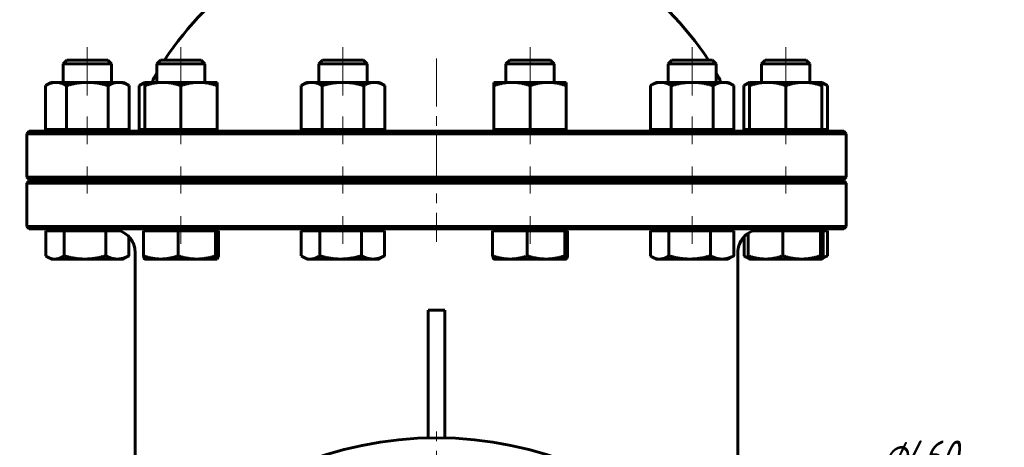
# Model space of a CAD drawing. Header units: millimetres. Extents: x 0 to 649, y -9 to 420.
# Tile 9 of 11: x 380 to 534, y 203 to 270. Entities that reach past the tile are written whole.
import ezdxf

# ---------------------------------------------------------------- set-up
doc = ezdxf.new("R2010")
doc.units = ezdxf.units.MM
for name, pattern in [('K5LT_AXLED', [12, 7.5, -1.5, 1.5, -1.5]), ('K5LT_BASIC', [0]), ('K5LT_THIN', [0])]:
    doc.linetypes.add(name, pattern=pattern)
doc.layers.add('Системный слой', color=7, linetype='Continuous')
doc.layers.add('Системный слой (1)', color=251, linetype='Continuous', true_color=0x6c6c6c)
doc.styles.add('KDIMTEXTSTYLE', font='txt', dxfattribs={"width": 0.96, "oblique": 15, "height": 5})
doc.styles.add('KTEXTSTYLE', font='txt', dxfattribs={"width": 0.96, "height": 5})
doc.dimstyles.new('KDIMSTYLE (0.25)', dxfattribs={"dimtxt": 5, "dimasz": 1, "dimexe": 2, "dimexo": 0, "dimgap": 1, "dimtad": 1, "dimlfac": 4, "dimtxsty": 'KDIMTEXTSTYLE', "dimsah": 1, "dimcen": 0, "dimdle": 1, "dimadec": 0, "dimazin": 0, "dimtfac": 0.667, "dimtmove": 0, "dimatfit": 3, "dimfxl": 1, "dimtvp": 1, "dimtolj": 1, "dimtzin": 0, "dimarcsym": 0})

# ---------------------------------------------------------------- blocks, each defined once
blk = doc.blocks.new('U51')
at = {"layer": 'Системный слой (1)', "color": 143, "linetype": 'K5LT_BASIC', "lineweight": 60, "true_color": 0x33acca}
for start, end in [(102.8396, 146.6923), (33.3077, 77.1604)]:
    blk.add_arc((445.21, 235.74), 50.63, start, end, dxfattribs=at)
blk = doc.blocks.new('U55')
at = {"layer": 'Системный слой (1)', "color": 143, "linetype": 'K5LT_BASIC', "lineweight": 60, "true_color": 0x33acca}
for p, q in [((394.59, 237.29), (394.6, 237.29)), ((394.6, 237.29), (394.6, 237.29)), ((394.6, 237.29), (394.61, 237.29)), ((394.61, 237.29), (394.62, 237.29)), ((394.62, 237.29), (394.65, 237.29)), ((394.65, 237.29), (394.7, 237.29)), ((394.7, 237.29), (394.8, 237.28)), ((394.8, 237.28), (394.95, 237.27)), ((394.95, 237.27), (395.06, 237.26))]:
    blk.add_line(p, q, dxfattribs=at)
blk = doc.blocks.new('U56')
at = {"layer": 'Системный слой (1)', "color": 143, "linetype": 'K5LT_BASIC', "lineweight": 60, "true_color": 0x33acca}
for start, end in [(139.7249, 180), (90.0001, 139.7249)]:
    blk.add_arc((495.84, 233.54), 3.75, start, end, dxfattribs=at)
blk = doc.blocks.new('U65')
at = {"layer": 'Системный слой (1)', "color": 143, "linetype": 'K5LT_BASIC', "lineweight": 60, "true_color": 0x33acca}
for p, q in [((411.2, 232.85), (411.27, 233.1)), ((411.05, 232.6), (411.06, 232.6)), ((411.06, 232.6), (411.07, 232.6)), ((411.07, 232.6), (411.08, 232.61)), ((411.08, 232.61), (411.14, 232.69)), ((411.14, 232.69), (411.2, 232.85))]:
    blk.add_line(p, q, dxfattribs=at)
blk = doc.blocks.new('U66')
at = {"layer": 'Системный слой (1)', "color": 143, "linetype": 'K5LT_BASIC', "lineweight": 60, "true_color": 0x33acca}
for p, q in [((505.29, 232.78), (505.53, 232.87)), ((505.53, 232.87), (505.77, 232.98)), ((505.77, 232.98), (506.03, 233.1))]:
    blk.add_line(p, q, dxfattribs=at)
blk = doc.blocks.new('U68')
at = {"layer": 'Системный слой (1)', "color": 143, "linetype": 'K5LT_BASIC', "lineweight": 60, "true_color": 0x33acca}
for p, q in [((424.17, 233.1), (424.25, 233.06)), ((424.25, 233.06), (424.32, 233.01)), ((424.32, 233.01), (424.39, 232.97)), ((424.39, 232.97), (424.81, 232.76)), ((424.81, 232.76), (425.21, 232.64)), ((425.21, 232.64), (425.61, 232.6))]:
    blk.add_line(p, q, dxfattribs=at)
blk = doc.blocks.new('U69')
at = {"layer": 'Системный слой (1)', "color": 143, "linetype": 'K5LT_BASIC', "lineweight": 60, "true_color": 0x33acca}
for p, q in [((493.07, 233.1), (493.14, 233.06)), ((493.14, 233.06), (493.21, 233.01)), ((493.21, 233.01), (493.28, 232.97)), ((493.28, 232.97), (493.47, 232.87)), ((493.47, 232.87), (493.65, 232.78)), ((493.65, 232.78), (493.83, 232.72))]:
    blk.add_line(p, q, dxfattribs=at)
blk = doc.blocks.new('U70')
at = {"layer": 'Системный слой (1)', "color": 143, "linetype": 'K5LT_BASIC', "lineweight": 60, "true_color": 0x33acca}
for p, q in [((399.25, 259.75), (398.94, 259.59)), ((399.54, 259.88), (399.25, 259.75)), ((399.81, 259.97), (399.54, 259.88))]:
    blk.add_line(p, q, dxfattribs=at)
blk = doc.blocks.new('U73')
at = {"layer": 'Системный слой (1)', "color": 143, "linetype": 'K5LT_BASIC', "lineweight": 60, "true_color": 0x33acca}
for p, q in [((465.53, 232.85), (465.6, 233.1)), ((465.39, 232.6), (465.39, 232.6)), ((465.39, 232.6), (465.4, 232.6)), ((465.4, 232.6), (465.41, 232.61)), ((465.41, 232.61), (465.47, 232.69)), ((465.47, 232.69), (465.53, 232.85))]:
    blk.add_line(p, q, dxfattribs=at)
blk = doc.blocks.new('U74')
at = {"layer": 'Системный слой (1)', "color": 143, "linetype": 'K5LT_BASIC', "lineweight": 60, "true_color": 0x33acca}
for p, q in [((483.22, 263.54), (481.81, 263.54)), ((488.16, 263.54), (483.22, 263.54))]:
    blk.add_line(p, q, dxfattribs=at)
blk = doc.blocks.new('U75')
at = {"layer": 'Системный слой (1)', "color": 143, "linetype": 'K5LT_BASIC', "lineweight": 60, "true_color": 0x33acca}
for p, q in [((456.92, 263.54), (456.6, 263.54)), ((462.95, 263.54), (456.92, 263.54))]:
    blk.add_line(p, q, dxfattribs=at)
blk = doc.blocks.new('U76')
at = {"layer": 'Системный слой (1)', "color": 143, "linetype": 'K5LT_BASIC', "lineweight": 60, "true_color": 0x33acca}
for p, q in [((384.4, 233.1), (384.47, 233.06)), ((384.47, 233.06), (384.54, 233.01)), ((384.54, 233.01), (384.61, 232.97)), ((384.61, 232.97), (385.04, 232.76)), ((385.04, 232.76), (385.44, 232.64)), ((385.44, 232.64), (385.83, 232.6))]:
    blk.add_line(p, q, dxfattribs=at)
blk = doc.blocks.new('U77')
at = {"layer": 'Системный слой (1)', "color": 143, "linetype": 'K5LT_BASIC', "lineweight": 60, "true_color": 0x33acca}
for p, q in [((478.51, 233.1), (478.58, 233.06)), ((478.58, 233.06), (478.65, 233.01)), ((478.65, 233.01), (478.72, 232.97)), ((478.72, 232.97), (479.14, 232.76)), ((479.14, 232.76), (479.55, 232.64)), ((479.55, 232.64), (479.94, 232.6))]:
    blk.add_line(p, q, dxfattribs=at)
blk = doc.blocks.new('U78')
at = {"layer": 'Системный слой (1)', "color": 143, "linetype": 'K5LT_BASIC', "lineweight": 60, "true_color": 0x33acca}
for p, q in [((505.31, 232.85), (505.38, 233.1)), ((505.16, 232.6), (505.17, 232.6)), ((505.17, 232.6), (505.18, 232.6)), ((505.18, 232.61), (505.25, 232.69)), ((505.18, 232.6), (505.18, 232.61)), ((505.25, 232.69), (505.31, 232.85))]:
    blk.add_line(p, q, dxfattribs=at)
blk = doc.blocks.new('U79')
at = {"layer": 'Системный слой (1)', "color": 143, "linetype": 'K5LT_BASIC', "lineweight": 60, "true_color": 0x33acca}
for p, q in [((499.34, 263.54), (496.37, 263.54)), ((502.72, 263.54), (499.34, 263.54))]:
    blk.add_line(p, q, dxfattribs=at)
blk = doc.blocks.new('U80')
at = {"layer": 'Системный слой (1)', "color": 143, "linetype": 'K5LT_BASIC', "lineweight": 60, "true_color": 0x33acca}
for p, q in [((505.45, 259.88), (505.17, 259.97)), ((505.74, 259.75), (505.45, 259.88)), ((506.04, 259.59), (505.74, 259.75))]:
    blk.add_line(p, q, dxfattribs=at)
blk = doc.blocks.new('U81')
at = {"layer": 'Системный слой (1)', "color": 143, "linetype": 'K5LT_BASIC', "lineweight": 60, "true_color": 0x33acca}
for p, q in [((493.36, 259.75), (493.05, 259.59)), ((493.64, 259.88), (493.36, 259.75)), ((493.92, 259.97), (493.64, 259.88))]:
    blk.add_line(p, q, dxfattribs=at)
blk = doc.blocks.new('U83')
at = {"layer": 'Системный слой (1)', "color": 30, "linetype": 'K5LT_AXLED', "lineweight": 18, "true_color": 0xff8000}
for q in [(445.21, 206.79), (385.71, 147.29), (504.71, 147.29), (445.21, 87.79)]:
    blk.add_line((445.21, 147.29), q, dxfattribs=at)
blk = doc.blocks.new('D3')
at = {"layer": 'Системный слой (1)'}
for points in [[(487.91, 177.85), (491.55, 181.34), (487.13, 178.91), (487.92, 178.67)], [(398.88, 113.24), (403.3, 115.67), (402.5, 115.91), (402.52, 116.73)]]:
    blk.add_hatch(color=7, dxfattribs=at).paths.add_polyline_path(points)
at = {"layer": 'Системный слой (1)', "color": 7, "linetype": 'K5LT_THIN', "lineweight": 18, "true_color": 0xffffff}
for p, q in [((491.55, 181.34), (512.58, 196.79)), ((512.58, 196.79), (531.24, 196.79)), ((398.88, 113.24), (491.55, 181.34)), ((487.13, 178.91), (491.55, 181.34)), ((491.55, 181.34), (487.91, 177.85)), ((487.92, 178.67), (487.13, 178.91)), ((487.91, 177.85), (487.92, 178.67)), ((398.88, 113.24), (402.52, 116.73)), ((402.52, 116.73), (402.5, 115.91)), ((403.3, 115.67), (398.88, 113.24)), ((402.5, 115.91), (403.3, 115.67))]:
    blk.add_line(p, q, dxfattribs=at)
blk.add_wipeout([(514.58, 197.79), (514.58, 205.17), (528.65, 205.17), (528.65, 197.79)]).dxf.layer = 'Системный слой (1)'
at = {"layer": 'Системный слой (1)', "color": 7, "char_height": 5, "attachment_point": 1, "style": 'KTEXTSTYLE'}
for s, insert in [('\\fArial|b0|c204|p34;\\H5.0;\\W1.000;\\Q15;\\fGOST Type AU|b0|i0|c204|p34;\\Q15;\\W0.960;⌀', (514.58, 204.38)), ('\\fArial|b0|c204|p34;\\H5.0;\\W1.000;\\Q15;\\fGOST Type AU|b0|i0|c204|p34;\\Q15;\\W0.960;460', (517.89, 204.38))]:
    blk.add_mtext(s, dxfattribs=dict(at, insert=insert))
blk = doc.blocks.new('KDIMARROW_01')
at = {"layer": 'Системный слой'}
blk.add_hatch(color=0, dxfattribs=at).paths.add_polyline_path([(-5, -0.66), (0, 0), (-5, 0.66), (-4.5, 0)])
at = {"layer": 'Системный слой', "color": 0, "linetype": 'K5LT_THIN', "lineweight": 18}
for p, q in [((-4.5, 0), (-5, 0.66)), ((-5, 0.66), (0, 0)), ((0, 0), (-5, -0.66)), ((-5, -0.66), (-4.5, 0))]:
    blk.add_line(p, q, dxfattribs=at)
at = {"layer": 'Системный слой (1)', "color": 0, "linetype": 'K5LT_THIN', "lineweight": 18}
blk.add_line((198.42, 147.29), (198.17, 147.29), dxfattribs=at)
blk = doc.blocks.new('D5')
at = {"layer": 'Системный слой (1)'}
for points in [[(423.85, 182.58), (420.64, 186.47), (422.74, 181.88), (423.03, 182.66)], [(469.79, 108.11), (467.69, 112.7), (467.4, 111.92), (466.58, 112)]]:
    blk.add_hatch(color=7, dxfattribs=at).paths.add_polyline_path(points)
at = {"layer": 'Системный слой (1)', "color": 7, "linetype": 'K5LT_THIN', "lineweight": 18, "true_color": 0xffffff}
for p, q in [((420.64, 186.47), (423.85, 182.58)), ((422.74, 181.88), (420.64, 186.47)), ((420.64, 186.47), (469.79, 108.11)), ((423.03, 182.66), (422.74, 181.88)), ((423.85, 182.58), (423.03, 182.66)), ((469.79, 108.11), (466.58, 112)), ((466.58, 112), (467.4, 111.92)), ((467.4, 111.92), (467.69, 112.7)), ((467.69, 112.7), (469.79, 108.11)), ((469.79, 108.11), (483.75, 85.86)), ((483.75, 85.86), (502.14, 85.86))]:
    blk.add_line(p, q, dxfattribs=at)
blk.add_wipeout([(485.75, 86.86), (485.75, 94.24), (499.56, 94.24), (499.56, 86.86)]).dxf.layer = 'Системный слой (1)'
at = {"layer": 'Системный слой (1)', "color": 7, "char_height": 5, "attachment_point": 1, "style": 'KTEXTSTYLE'}
for s, insert in [('\\fArial|b0|c204|p34;\\H5.0;\\W1.000;\\Q15;\\fGOST Type AU|b0|i0|c204|p34;\\Q15;\\W0.960;⌀', (485.75, 93.45)), ('\\fArial|b0|c204|p34;\\H5.0;\\W1.000;\\Q15;\\fGOST Type AU|b0|i0|c204|p34;\\Q15;\\W0.960;370', (489.06, 93.45))]:
    blk.add_mtext(s, dxfattribs=dict(at, insert=insert))
blk = doc.blocks.new('D6')
at = {"layer": 'Системный слой (1)'}
for points in [[(415.88, 161.3), (411.06, 162.77), (415.34, 160.1), (415.16, 160.91)], [(479.37, 131.81), (475.09, 134.47), (475.27, 133.67), (474.54, 133.27)]]:
    blk.add_hatch(color=7, dxfattribs=at).paths.add_polyline_path(points)
at = {"layer": 'Системный слой (1)', "color": 7, "linetype": 'K5LT_THIN', "lineweight": 18, "true_color": 0xffffff}
for p, q in [((379.47, 177.08), (358.04, 177.08)), ((411.06, 162.77), (379.47, 177.08)), ((411.06, 162.77), (415.88, 161.3)), ((415.34, 160.1), (411.06, 162.77)), ((479.37, 131.81), (411.06, 162.77)), ((415.88, 161.3), (415.16, 160.91)), ((415.16, 160.91), (415.34, 160.1)), ((474.54, 133.27), (475.27, 133.67)), ((475.27, 133.67), (475.09, 134.47)), ((475.09, 134.47), (479.37, 131.81)), ((479.37, 131.81), (474.54, 133.27))]:
    blk.add_line(p, q, dxfattribs=at)
blk.add_wipeout([(360.04, 178.08), (360.04, 185.47), (376.77, 185.47), (376.77, 178.08)]).dxf.layer = 'Системный слой (1)'
at = {"layer": 'Системный слой (1)', "color": 7, "insert": (360.04, 184.67), "char_height": 5, "attachment_point": 1, "style": 'KTEXTSTYLE'}
blk.add_mtext('\\fArial|b0|c204|p34;\\H5.0;\\W1.000;\\Q15;\\fGOST Type AU|b0|i0|c204|p34;\\Q15;\\W0.960;DN300', dxfattribs=at)

msp = doc.modelspace()

# ---------------------------------------------------------------- linework, layer by layer
at = {"layer": 'Системный слой (1)', "color": 30, "linetype": 'K5LT_AXLED', "lineweight": 18, "true_color": 0xff8000}
for p, q in [((390.8808, 265.5386), (390.8808, 258.0334)), ((405.4394, 265.5386), (405.4394, 258.0334)), ((430.6556, 265.5386), (430.6556, 258.0334)), ((459.7727, 265.5386), (459.7727, 258.0334)), ((484.9889, 265.5386), (484.9889, 258.0334)), ((499.5475, 265.5386), (499.5475, 258.0334)), ((445.2141, 263.8145), (445.2141, 235.2886)), ((390.8808, 254.7761), (390.8808, 250.4761)), ((405.4394, 254.7761), (405.4394, 250.4761)), ((430.6556, 254.7761), (430.6556, 250.4761)), ((459.7727, 254.7761), (459.7727, 250.4761)), ((484.9889, 254.7761), (484.9889, 250.4761)), ((499.5475, 254.7761), (499.5475, 250.4761)), ((390.8808, 246.9761), (390.8808, 242.7886)), ((405.4394, 246.9761), (405.4394, 242.7886)), ((430.6556, 246.9761), (430.6556, 242.7886)), ((459.7727, 246.9761), (459.7727, 242.7886)), ((484.9889, 246.9761), (484.9889, 242.7886)), ((499.5475, 246.9761), (499.5475, 242.7886)), ((405.4394, 239.2886), (405.4394, 234.9885)), ((430.6556, 239.2886), (430.6556, 234.9885)), ((459.7727, 239.2886), (459.7727, 234.9885)), ((484.9889, 239.2886), (484.9889, 234.9885))]:
    msp.add_line(p, q, dxfattribs=at)
at = {"layer": 'Системный слой (1)', "color": 143, "linetype": 'K5LT_BASIC', "lineweight": 60, "true_color": 0x33acca}
for p, q in [((387.7059, 263.5386), (387.1308, 262.9634)), ((394.0557, 263.5386), (387.7059, 263.5386)), ((394.0557, 263.5386), (394.6308, 262.9634)), ((402.2645, 263.5386), (401.6894, 262.9634)), ((408.6143, 263.5386), (402.2645, 263.5386)), ((408.6143, 263.5386), (409.1894, 262.9634)), ((427.4807, 263.5386), (426.9056, 262.9634)), ((433.8305, 263.5386), (427.4807, 263.5386)), ((433.8305, 263.5386), (434.4056, 262.9634)), ((456.5978, 263.5386), (456.0227, 262.9634)), ((462.9476, 263.5386), (463.5227, 262.9634)), ((481.814, 263.5386), (481.2389, 262.9634)), ((488.1638, 263.5386), (488.7389, 262.9634)), ((496.3726, 263.5386), (495.7975, 262.9634)), ((502.7224, 263.5386), (503.2975, 262.9634)), ((387.1308, 260.0886), (387.1308, 262.9634)), ((387.1308, 262.9634), (392.5359, 262.9634)), ((392.5359, 262.9634), (394.6308, 262.9634)), ((394.6308, 260.0886), (394.6308, 262.9634)), ((401.6894, 262.9634), (408.5553, 262.9634)), ((401.6894, 260.0886), (401.6894, 262.9634)), ((408.5553, 262.9634), (409.1894, 262.9634)), ((409.1894, 260.0886), (409.1894, 262.9634)), ((426.9056, 260.0886), (426.9056, 262.9634)), ((426.9056, 262.9634), (434.3973, 262.9634)), ((434.3973, 262.9634), (434.4056, 262.9634)), ((434.4056, 260.0886), (434.4056, 262.9634)), ((456.0227, 260.0886), (456.0227, 262.9634)), ((456.0227, 262.9634), (456.4077, 262.9634)), ((456.4077, 262.9634), (463.5227, 262.9634)), ((463.5227, 260.0886), (463.5227, 262.9634)), ((481.2389, 260.0886), (481.2389, 262.9634)), ((481.2389, 262.9634), (482.9023, 262.9634)), ((482.9023, 262.9634), (488.7389, 262.9634)), ((488.7389, 260.0886), (488.7389, 262.9634)), ((495.7975, 260.0886), (495.7975, 262.9634)), ((495.7975, 262.9634), (499.2984, 262.9634)), ((499.2984, 262.9634), (503.2975, 262.9634)), ((503.2975, 260.0886), (503.2975, 262.9634)), ((385.2558, 260.0886), (384.3856, 259.5862)), ((384.3856, 252.7761), (384.3856, 259.5862)), ((385.2558, 260.0886), (386.0094, 260.0886)), ((386.0094, 260.0886), (390.8808, 260.0886)), ((387.6332, 252.7761), (387.6332, 259.5862)), ((390.8808, 260.0886), (395.7522, 260.0886)), ((394.1284, 252.7761), (394.1284, 259.5862)), ((395.7522, 260.0886), (396.5058, 260.0886)), ((396.5058, 260.0886), (397.376, 259.5862)), ((397.376, 252.7761), (397.376, 259.5862)), ((399.8144, 260.0886), (398.9442, 259.5862)), ((398.9442, 252.7761), (398.9442, 259.5862)), ((399.8144, 260.0886), (402.6269, 260.0886)), ((399.8144, 259.5862), (399.8144, 260.0886)), ((399.8144, 252.7761), (399.8144, 259.5862)), ((402.6269, 260.0886), (408.2519, 260.0886)), ((405.4394, 252.7761), (405.4394, 259.5862)), ((408.2519, 260.0886), (411.0644, 260.0886)), ((411.0644, 260.0886), (411.0644, 259.5862)), ((411.0644, 252.7761), (411.0644, 259.5862)), ((425.0306, 260.0886), (424.1604, 259.5862)), ((424.1604, 252.7761), (424.1604, 259.5862)), ((425.0306, 260.0886), (425.7842, 260.0886)), ((425.7842, 260.0886), (430.6556, 260.0886)), ((427.408, 252.7761), (427.408, 259.5862)), ((430.6556, 260.0886), (435.527, 260.0886)), ((433.9032, 252.7761), (433.9032, 259.5862)), ((435.527, 260.0886), (436.2806, 260.0886)), ((436.2806, 260.0886), (437.1508, 259.5862)), ((437.1508, 252.7761), (437.1508, 259.5862)), ((454.1477, 260.0886), (456.9602, 260.0886)), ((454.1477, 259.5862), (454.1477, 260.0886)), ((454.1477, 252.7761), (454.1477, 259.5862)), ((456.9602, 260.0886), (462.5852, 260.0886)), ((459.7727, 252.7761), (459.7727, 259.5862)), ((462.5852, 260.0886), (465.3977, 260.0886)), ((465.3977, 260.0886), (465.3977, 259.5862)), ((465.3977, 252.7761), (465.3977, 259.5862)), ((479.3639, 260.0886), (478.4937, 259.5862)), ((478.4937, 252.7761), (478.4937, 259.5862)), ((479.3639, 260.0886), (480.1175, 260.0886)), ((480.1175, 260.0886), (484.9889, 260.0886)), ((481.7413, 252.7761), (481.7413, 259.5862)), ((484.9889, 260.0886), (489.8603, 260.0886)), ((488.2365, 252.7761), (488.2365, 259.5862)), ((489.8603, 260.0886), (490.6139, 260.0886)), ((490.6139, 260.0886), (491.4841, 259.5862)), ((491.4841, 252.7761), (491.4841, 259.5862)), ((493.9225, 260.0886), (493.0523, 259.5862)), ((493.0523, 252.7761), (493.0523, 259.5862)), ((493.9225, 259.5862), (493.9225, 260.0886)), ((493.9225, 260.0886), (496.735, 260.0886)), ((493.9225, 252.7761), (493.9225, 259.5862)), ((496.735, 260.0886), (502.36, 260.0886)), ((499.5475, 252.7761), (499.5475, 259.5862)), ((502.36, 260.0886), (505.1725, 260.0886)), ((505.1725, 260.0886), (505.1725, 259.5862)), ((505.1725, 260.0886), (506.0427, 259.5862)), ((505.1725, 252.7761), (505.1725, 259.5862)), ((506.0427, 252.7761), (506.0427, 259.5862)), ((381.8391, 252.4761), (381.4641, 252.1011)), ((381.4641, 245.3511), (381.4641, 252.1011)), ((381.4641, 252.1011), (508.9641, 252.1011)), ((508.5891, 252.4761), (381.8391, 252.4761)), ((384.3856, 252.7761), (387.6332, 252.7761)), ((385.6496, 252.4761), (385.6496, 252.7761)), ((387.6332, 252.7761), (394.1284, 252.7761)), ((394.1284, 252.7761), (397.376, 252.7761)), ((396.1121, 252.4761), (396.1121, 252.7761)), ((398.9442, 252.7761), (399.8144, 252.7761)), ((399.8144, 252.7761), (405.4394, 252.7761)), ((400.2081, 252.4761), (400.2081, 252.7761)), ((405.4394, 252.7761), (411.0644, 252.7761)), ((410.6706, 252.4761), (410.6706, 252.7761)), ((424.1604, 252.7761), (427.408, 252.7761)), ((425.4243, 252.4761), (425.4243, 252.7761)), ((427.408, 252.7761), (433.9032, 252.7761)), ((433.9032, 252.7761), (437.1508, 252.7761)), ((435.8868, 252.4761), (435.8868, 252.7761)), ((454.1477, 252.7761), (459.7727, 252.7761)), ((454.5415, 252.4761), (454.5415, 252.7761)), ((459.7727, 252.7761), (465.3977, 252.7761)), ((465.004, 252.4761), (465.004, 252.7761)), ((478.4937, 252.7761), (481.7413, 252.7761)), ((479.7576, 252.4761), (479.7576, 252.7761)), ((481.7413, 252.7761), (488.2365, 252.7761)), ((488.2365, 252.7761), (491.4841, 252.7761)), ((490.2201, 252.4761), (490.2201, 252.7761)), ((493.0523, 252.7761), (493.9225, 252.7761)), ((493.9225, 252.7761), (499.5475, 252.7761)), ((494.3162, 252.4761), (494.3162, 252.7761)), ((499.5475, 252.7761), (505.1725, 252.7761)), ((504.7787, 252.4761), (504.7787, 252.7761)), ((505.1725, 252.7761), (506.0427, 252.7761)), ((508.5891, 252.4761), (508.9641, 252.1011)), ((508.9641, 245.3511), (508.9641, 252.1011)), ((508.9641, 245.3511), (381.4641, 245.3511)), ((381.8391, 244.9761), (381.4641, 245.3511)), ((508.5891, 244.9761), (508.9641, 245.3511)), ((381.8391, 244.7886), (381.4641, 244.4136)), ((381.4641, 244.4136), (508.9641, 244.4136)), ((381.4641, 237.6636), (381.4641, 244.4136)), ((381.8391, 244.9761), (508.5891, 244.9761)), ((508.5891, 244.7886), (381.8391, 244.7886)), ((387.1308, 244.7886), (387.1308, 244.9761)), ((394.6308, 244.7886), (394.6308, 244.9761)), ((400.2141, 244.7886), (400.2141, 244.9761)), ((401.6894, 244.7886), (401.6894, 244.9761)), ((409.1894, 244.7886), (409.1894, 244.9761)), ((426.9056, 244.7886), (426.9056, 244.9761)), ((434.4056, 244.7886), (434.4056, 244.9761)), ((456.0227, 244.7886), (456.0227, 244.9761)), ((463.5227, 244.7886), (463.5227, 244.9761)), ((481.2389, 244.7886), (481.2389, 244.9761)), ((488.7389, 244.7886), (488.7389, 244.9761)), ((490.2141, 244.7886), (490.2141, 244.9761)), ((495.7975, 244.7886), (495.7975, 244.9761)), ((503.2975, 244.7886), (503.2975, 244.9761)), ((508.5891, 244.7886), (508.9641, 244.4136)), ((508.9641, 237.6636), (508.9641, 244.4136)), ((381.8391, 237.2886), (381.4641, 237.6636)), ((508.9641, 237.6636), (381.4641, 237.6636)), ((508.5891, 237.2886), (508.9641, 237.6636)), ((381.8391, 237.2886), (508.5891, 237.2886)), ((384.4, 236.9885), (385.8334, 236.9885)), ((384.4, 236.9885), (384.4, 233.1034)), ((385.2558, 236.9885), (385.2558, 237.2886)), ((385.8334, 236.9885), (387.2667, 236.9885)), ((387.2667, 236.9885), (387.2667, 233.1034)), ((387.2667, 236.9885), (390.5072, 236.9885)), ((390.5072, 236.9885), (393.7476, 236.9885)), ((393.7476, 236.9885), (395.5546, 236.9885)), ((393.7476, 236.9885), (393.7476, 233.1034)), ((395.5546, 236.9885), (396.0589, 236.9885)), ((397.3617, 236.0636), (397.3617, 233.1034)), ((399.6111, 236.9885), (402.3095, 236.9885)), ((399.6111, 236.9885), (399.6111, 233.1034)), ((399.8144, 236.9885), (399.8144, 237.2886)), ((402.3095, 236.9885), (405.0079, 236.9885)), ((405.0079, 236.9885), (407.9221, 236.9885)), ((405.0079, 236.9885), (405.0079, 233.1034)), ((407.9221, 236.9885), (410.8362, 236.9885)), ((410.8362, 236.9885), (411.052, 236.9885)), ((410.8362, 236.9885), (410.8362, 233.1034)), ((411.052, 236.9885), (411.2677, 236.9885)), ((411.0644, 236.9885), (411.0644, 237.2886)), ((411.2677, 236.9885), (411.2677, 233.1034)), ((424.1747, 236.9885), (424.1747, 233.1034)), ((424.1747, 236.9885), (425.6081, 236.9885)), ((425.0306, 236.9885), (425.0306, 237.2886)), ((425.6081, 236.9885), (427.0415, 236.9885)), ((427.0415, 236.9885), (430.2819, 236.9885)), ((427.0415, 236.9885), (427.0415, 233.1034)), ((430.2819, 236.9885), (433.5223, 236.9885)), ((433.5223, 236.9885), (433.5223, 233.1034)), ((433.5223, 236.9885), (435.3294, 236.9885)), ((435.3294, 236.9885), (437.1364, 236.9885)), ((436.2806, 236.9885), (436.2806, 237.2886)), ((437.1364, 236.9885), (437.1364, 233.1034)), ((453.9444, 236.9885), (453.9444, 233.1034)), ((453.9444, 236.9885), (456.6428, 236.9885)), ((454.1477, 236.9885), (454.1477, 237.2886)), ((456.6428, 236.9885), (459.3412, 236.9885)), ((459.3412, 236.9885), (459.3412, 233.1034)), ((459.3412, 236.9885), (462.2554, 236.9885)), ((462.2554, 236.9885), (465.1696, 236.9885)), ((465.1696, 236.9885), (465.3853, 236.9885)), ((465.1696, 236.9885), (465.1696, 233.1034)), ((465.3853, 236.9885), (465.601, 236.9885)), ((465.3977, 236.9885), (465.3977, 237.2886)), ((465.601, 236.9885), (465.601, 233.1034)), ((478.5081, 236.9885), (479.9414, 236.9885)), ((478.5081, 236.9885), (478.5081, 233.1034)), ((479.3639, 236.9885), (479.3639, 237.2886)), ((479.9414, 236.9885), (481.3748, 236.9885)), ((481.3748, 236.9885), (481.3748, 233.1034)), ((481.3748, 236.9885), (484.6152, 236.9885)), ((484.6152, 236.9885), (487.8557, 236.9885)), ((487.8557, 236.9885), (489.6627, 236.9885)), ((487.8557, 236.9885), (487.8557, 233.1034)), ((489.6627, 236.9885), (491.4697, 236.9885)), ((490.6139, 236.9885), (490.6139, 237.2886)), ((491.4697, 236.9885), (491.4697, 233.1034)), ((493.0666, 236.0636), (493.0666, 233.1034)), ((493.7192, 236.6318), (493.7192, 233.1034)), ((494.3694, 236.9885), (496.4176, 236.9885)), ((496.4176, 236.9885), (499.116, 236.9885)), ((499.116, 236.9885), (502.0302, 236.9885)), ((499.116, 236.9885), (499.116, 233.1034)), ((502.0302, 236.9885), (504.9443, 236.9885)), ((504.9443, 236.9885), (505.16, 236.9885)), ((504.9443, 236.9885), (504.9443, 233.1034)), ((505.16, 236.9885), (505.3758, 236.9885)), ((505.1725, 236.9885), (505.1725, 237.2886)), ((505.3758, 236.9885), (505.3758, 233.1034)), ((505.3758, 236.9885), (506.0283, 236.9885)), ((506.0283, 236.9885), (506.0283, 233.1034)), ((385.2558, 232.601), (384.6122, 232.9726)), ((396.5058, 232.601), (397.1494, 232.9726)), ((398.3391, 226.306), (398.3391, 233.5386)), ((425.0306, 232.601), (424.3869, 232.9726)), ((436.2806, 232.601), (436.9242, 232.9726)), ((479.3639, 232.601), (478.7203, 232.9726)), ((490.6139, 232.601), (491.2575, 232.9726)), ((492.0891, 233.5386), (492.0891, 226.306)), ((493.91, 232.6082), (493.2788, 232.9726)), ((505.1849, 232.6082), (505.8161, 232.9726)), ((385.8334, 232.601), (385.2558, 232.601)), ((390.5072, 232.601), (385.8334, 232.601)), ((395.5546, 232.601), (390.5072, 232.601)), ((396.5058, 232.601), (395.5546, 232.601)), ((399.8144, 232.601), (399.8019, 232.6082)), ((402.3095, 232.601), (399.8144, 232.601)), ((407.9221, 232.601), (402.3095, 232.601)), ((411.052, 232.601), (407.9221, 232.601)), ((411.0644, 232.601), (411.052, 232.601)), ((411.0644, 232.601), (411.0768, 232.6082)), ((425.6081, 232.601), (425.0306, 232.601)), ((430.2819, 232.601), (425.6081, 232.601)), ((435.3294, 232.601), (430.2819, 232.601)), ((436.2806, 232.601), (435.3294, 232.601)), ((454.1477, 232.601), (454.1353, 232.6082)), ((456.6428, 232.601), (454.1477, 232.601)), ((462.2554, 232.601), (456.6428, 232.601)), ((465.3853, 232.601), (462.2554, 232.601)), ((465.3977, 232.601), (465.3853, 232.601)), ((465.3977, 232.601), (465.4102, 232.6082)), ((479.9414, 232.601), (479.3639, 232.601)), ((484.6152, 232.601), (479.9414, 232.601)), ((489.6627, 232.601), (484.6152, 232.601)), ((490.6139, 232.601), (489.6627, 232.601)), ((493.9225, 232.601), (493.91, 232.6082)), ((496.4176, 232.601), (493.9225, 232.601)), ((502.0302, 232.601), (496.4176, 232.601)), ((505.16, 232.601), (502.0302, 232.601)), ((505.1725, 232.601), (505.16, 232.601)), ((505.1725, 232.601), (505.1849, 232.6082)), ((398.3391, 180.59), (398.3391, 226.306)), ((492.0891, 226.306), (492.0891, 180.59)), ((443.9016, 224.6433), (443.9016, 204.7736)), ((443.9016, 224.6433), (446.5266, 224.6433)), ((446.5266, 204.7736), (446.5266, 224.6433))]:
    msp.add_line(p, q, dxfattribs=at)
msp.add_circle((445.2141, 147.2886), 57.5, dxfattribs=at)
for centre, radius, start, end in [((411.4641, 256.0198), 11.25, 150.327271, 158.797445), ((478.9641, 256.0198), 11.25, 21.202555, 29.672729), ((399.0891, 253.6011), 1.125, 270, 312.833428), ((491.3391, 253.6011), 1.125, 227.166572, 270), ((394.5891, 233.5386), 3.75, 0, 89.999946)]:
    msp.add_arc(centre, radius, start, end, dxfattribs=at)
for points, weights in [([(386.0094, 260.0886), (385.2558, 260.0886), (384.3856, 259.5862)], [1, 1.0379548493, 1]), ([(387.6332, 259.5862), (386.763, 260.0886), (386.0094, 260.0886)], [1, 1.0379548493, 1]), ([(390.8808, 260.0886), (389.3736, 260.0886), (387.6332, 259.5862)], [1, 1.0379548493, 1]), ([(394.1284, 259.5862), (392.388, 260.0886), (390.8808, 260.0886)], [1, 1.0379548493, 1]), ([(395.7522, 260.0886), (394.9986, 260.0886), (394.1284, 259.5862)], [1, 1.0379548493, 1]), ([(397.376, 259.5862), (396.5058, 260.0886), (395.7522, 260.0886)], [1, 1.0379548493, 1]), ([(402.6269, 260.0886), (401.3216, 260.0886), (399.8144, 259.5862)], [1, 1.0379548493, 1]), ([(405.4394, 259.5862), (403.9322, 260.0886), (402.6269, 260.0886)], [1, 1.0379548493, 1]), ([(408.2519, 260.0886), (406.9466, 260.0886), (405.4394, 259.5862)], [1, 1.0379548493, 1]), ([(411.0644, 259.5862), (409.5572, 260.0886), (408.2519, 260.0886)], [1, 1.0379548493, 1]), ([(425.7842, 260.0886), (425.0306, 260.0886), (424.1604, 259.5862)], [1, 1.0379548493, 1]), ([(427.408, 259.5862), (426.5378, 260.0886), (425.7842, 260.0886)], [1, 1.0379548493, 1]), ([(430.6556, 260.0886), (429.1484, 260.0886), (427.408, 259.5862)], [1, 1.0379548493, 1]), ([(433.9032, 259.5862), (432.1628, 260.0886), (430.6556, 260.0886)], [1, 1.0379548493, 1]), ([(435.527, 260.0886), (434.7734, 260.0886), (433.9032, 259.5862)], [1, 1.0379548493, 1]), ([(437.1508, 259.5862), (436.2806, 260.0886), (435.527, 260.0886)], [1, 1.0379548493, 1]), ([(456.9602, 260.0886), (455.6549, 260.0886), (454.1477, 259.5862)], [1, 1.0379548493, 1]), ([(459.7727, 259.5862), (458.2655, 260.0886), (456.9602, 260.0886)], [1, 1.0379548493, 1]), ([(462.5852, 260.0886), (461.2799, 260.0886), (459.7727, 259.5862)], [1, 1.0379548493, 1]), ([(465.3977, 259.5862), (463.8905, 260.0886), (462.5852, 260.0886)], [1, 1.0379548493, 1]), ([(480.1175, 260.0886), (479.3639, 260.0886), (478.4937, 259.5862)], [1, 1.0379548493, 1]), ([(481.7413, 259.5862), (480.8711, 260.0886), (480.1175, 260.0886)], [1, 1.0379548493, 1]), ([(484.9889, 260.0886), (483.4817, 260.0886), (481.7413, 259.5862)], [1, 1.0379548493, 1]), ([(488.2365, 259.5862), (486.4961, 260.0886), (484.9889, 260.0886)], [1, 1.0379548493, 1]), ([(489.8603, 260.0886), (489.1067, 260.0886), (488.2365, 259.5862)], [1, 1.0379548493, 1]), ([(491.4841, 259.5862), (490.6139, 260.0886), (489.8603, 260.0886)], [1, 1.0379548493, 1]), ([(496.735, 260.0886), (495.4297, 260.0886), (493.9225, 259.5862)], [1, 1.0379548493, 1]), ([(499.5475, 259.5862), (498.0403, 260.0886), (496.735, 260.0886)], [1, 1.0379548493, 1]), ([(502.36, 260.0886), (501.0547, 260.0886), (499.5475, 259.5862)], [1, 1.0379548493, 1]), ([(505.1725, 259.5862), (503.6653, 260.0886), (502.36, 260.0886)], [1, 1.0379548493, 1]), ([(385.8334, 232.601), (386.4986, 232.601), (387.2667, 233.1034)], [1, 1.0379548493, 1]), ([(387.2667, 233.1034), (389.0033, 232.601), (390.5072, 232.601)], [1, 1.0379548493, 1]), ([(390.5072, 232.601), (392.011, 232.601), (393.7476, 233.1034)], [1, 1.0379548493, 1]), ([(393.7476, 233.1034), (394.716, 232.601), (395.5546, 232.601)], [1, 1.0379548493, 1]), ([(395.5546, 232.601), (396.3933, 232.601), (397.3617, 233.1034)], [1, 1.0379548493, 1]), ([(397.3617, 233.1034), (397.2537, 233.0328), (397.1494, 232.9726)], [1, 1.00516756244, 1.00892799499]), ([(399.6111, 233.1034), (401.0572, 232.601), (402.3095, 232.601)], [1, 1.0379548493, 1]), ([(399.8019, 232.6082), (399.7133, 232.6594), (399.6111, 233.1034)], [1.00802189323, 1.03339643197, 1]), ([(402.3095, 232.601), (403.5618, 232.601), (405.0079, 233.1034)], [1, 1.0379548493, 1]), ([(405.0079, 233.1034), (406.5696, 232.601), (407.9221, 232.601)], [1, 1.0379548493, 1]), ([(407.9221, 232.601), (409.2745, 232.601), (410.8362, 233.1034)], [1, 1.0379548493, 1]), ([(410.8362, 233.1034), (410.9518, 232.601), (411.052, 232.601)], [1, 1.0379548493, 1]), ([(425.6081, 232.601), (426.2733, 232.601), (427.0415, 233.1034)], [1, 1.0379548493, 1]), ([(427.0415, 233.1034), (428.778, 232.601), (430.2819, 232.601)], [1, 1.0379548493, 1]), ([(430.2819, 232.601), (431.7858, 232.601), (433.5223, 233.1034)], [1, 1.0379548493, 1]), ([(433.5223, 233.1034), (434.4907, 232.601), (435.3294, 232.601)], [1, 1.0379548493, 1]), ([(435.3294, 232.601), (436.168, 232.601), (437.1364, 233.1034)], [1, 1.0379548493, 1]), ([(437.1364, 233.1034), (437.0284, 233.0328), (436.9242, 232.9726)], [1, 1.00516756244, 1.00892799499]), ([(454.1353, 232.6082), (454.0466, 232.6594), (453.9444, 233.1034)], [1.00802189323, 1.03339643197, 1]), ([(453.9444, 233.1034), (455.3905, 232.601), (456.6428, 232.601)], [1, 1.0379548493, 1]), ([(456.6428, 232.601), (457.8952, 232.601), (459.3412, 233.1034)], [1, 1.0379548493, 1]), ([(459.3412, 233.1034), (460.9029, 232.601), (462.2554, 232.601)], [1, 1.0379548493, 1]), ([(462.2554, 232.601), (463.6079, 232.601), (465.1696, 233.1034)], [1, 1.0379548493, 1]), ([(465.1696, 233.1034), (465.2852, 232.601), (465.3853, 232.601)], [1, 1.0379548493, 1]), ([(479.9414, 232.601), (480.6067, 232.601), (481.3748, 233.1034)], [1, 1.0379548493, 1]), ([(481.3748, 233.1034), (483.1114, 232.601), (484.6152, 232.601)], [1, 1.0379548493, 1]), ([(484.6152, 232.601), (486.1191, 232.601), (487.8557, 233.1034)], [1, 1.0379548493, 1]), ([(487.8557, 233.1034), (488.8241, 232.601), (489.6627, 232.601)], [1, 1.0379548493, 1]), ([(489.6627, 232.601), (490.5014, 232.601), (491.4697, 233.1034)], [1, 1.0379548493, 1]), ([(491.4697, 233.1034), (491.3617, 233.0328), (491.2575, 232.9726)], [1, 1.00516756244, 1.00892799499]), ([(493.7192, 233.1034), (495.1652, 232.601), (496.4176, 232.601)], [1, 1.0379548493, 1]), ([(493.91, 232.6082), (493.8213, 232.6594), (493.7192, 233.1034)], [1.00802189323, 1.03339643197, 1]), ([(496.4176, 232.601), (497.6699, 232.601), (499.116, 233.1034)], [1, 1.0379548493, 1]), ([(499.116, 233.1034), (500.6777, 232.601), (502.0302, 232.601)], [1, 1.0379548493, 1]), ([(502.0302, 232.601), (503.3826, 232.601), (504.9443, 233.1034)], [1, 1.0379548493, 1]), ([(504.9443, 233.1034), (505.0599, 232.601), (505.16, 232.601)], [1, 1.0379548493, 1]), ([(506.0283, 233.1034), (505.9203, 233.0328), (505.8161, 232.9726)], [1, 1.00516756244, 1.00892799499])]:
    msp.add_rational_spline(points, weights, degree=2, dxfattribs=at)
for points, knots in [([(398.0409, 234.9969), (398.0239, 235.0374), (398.0061, 235.0775), (397.96, 235.177), (397.9309, 235.236), (397.8648, 235.3612), (397.8274, 235.4273), (397.7486, 235.5569), (397.7073, 235.6205), (397.6209, 235.7451), (397.5757, 235.8061), (397.5027, 235.8985), (397.4762, 235.9309), (397.449, 235.9629)], [0, 0, 0, 0, 1.1595664, 1.1595664, 2.89891599, 2.89891599, 4.90320349, 4.90320349, 6.90749099, 6.90749099, 8.91177848, 8.91177848, 10.02143749, 10.02143749, 10.02143749, 10.02143749]), ([(492.9787, 235.9623), (492.9302, 235.905), (492.8835, 235.8463), (492.7933, 235.7255), (492.7499, 235.6634), (492.6668, 235.5366), (492.6272, 235.4719), (492.552, 235.3403), (492.5164, 235.2734), (492.4489, 235.137), (492.4171, 235.0674), (492.3874, 234.9969)], [0, 0, 0, 0, 2.16434449, 2.16434449, 4.34914761, 4.34914761, 6.53395072, 6.53395072, 8.71875384, 8.71875384, 10.92401558, 10.92401558, 10.92401558, 10.92401558]), ([(495.8391, 237.2886), (495.8364, 237.2886), (495.8337, 237.2886), (495.8282, 237.2886), (495.8254, 237.2885), (495.8196, 237.2885), (495.8165, 237.2885), (495.8076, 237.2884), (495.8018, 237.2884), (495.7843, 237.2882), (495.7726, 237.288), (495.7376, 237.2872), (495.7142, 237.2865), (495.6597, 237.2843), (495.6286, 237.2827), (495.5663, 237.2786), (495.5352, 237.2762), (495.4603, 237.2694), (495.4165, 237.2646), (495.3728, 237.2591)], [0, 0, 0, 0, 0.10874645, 0.10874645, 0.21749289, 0.21749289, 0.33809491, 0.33809491, 0.56744337, 0.56744337, 1.0261403, 1.0261403, 1.94353415, 1.94353415, 3.16831312, 3.16831312, 4.3930921, 4.3930921, 6.12389487, 6.12389487, 6.12389487, 6.12389487])]:
    msp.add_open_spline(points, degree=3, knots=knots, dxfattribs=at)

# ---------------------------------------------------------------- block references
at = {"layer": 'Системный слой (1)'}
for name in ['U51', 'U75', 'U74', 'U79', 'U70', 'U81', 'U80', 'U55', 'U56', 'U76', 'U65', 'U68', 'U73', 'U77', 'U69', 'U78', 'U66', 'U83']:
    msp.add_blockref(name, (0, 0), dxfattribs=at)

# ---------------------------------------------------------------- next in the draw order: dimensions: what is measured, and where the dimension line sits
at = {"layer": 'Системный слой (1)', "color": 7}
dim = msp.add_diameter_dim_2p(p1=(259.8721, 11.0963), p2=(630.5562, 283.4808), dimstyle='KDIMSTYLE (0.25)', override={"dimtih": 1, "dimtoh": 1, "dimpost": '\\fGOST Type AU|b0|c204|p34;\\H5.0;\\W0.960;\\Q15;<>', "dimblk1": 'KDIMARROW_01', "dimblk2": 'KDIMARROW_01', "dimclrt": 7, "dimtol": 1, "dimtp": 0, "dimtm": 0, "dimtdec": 5, "dimtmove": 1, "dimatfit": 2, "dimtolj": 1}, dxfattribs=at)
dim.commit()
dim.dimension.update_dxf_attribs({"geometry": 'D3', "text_midpoint": (514.583, 196.7923), "dimtype": 163})

# ---------------------------------------------------------------- next in the draw order: dimensions: what is measured, and where the dimension line sits
dim = msp.add_diameter_dim_2p(p1=(346.9, 304.0027), p2=(543.5283, -9.4256), dimstyle='KDIMSTYLE (0.25)', override={"dimtih": 1, "dimtoh": 1, "dimpost": '\\fGOST Type AU|b0|c204|p34;\\H5.0;\\W0.960;\\Q15;<>', "dimblk1": 'KDIMARROW_01', "dimblk2": 'KDIMARROW_01', "dimclrt": 7, "dimtol": 1, "dimtp": 0, "dimtm": 0, "dimtdec": 5, "dimtmove": 1, "dimatfit": 2, "dimtolj": 1}, dxfattribs=at)
dim.commit()
dim.dimension.update_dxf_attribs({"geometry": 'D5', "text_midpoint": (485.7515, 85.8595), "dimtype": 163})

# ---------------------------------------------------------------- next in the draw order: dimensions: what is measured, and where the dimension line sits
dim = msp.add_diameter_dim_2p(p1=(581.8388, 85.3717), p2=(308.5895, 209.2054), dimstyle='KDIMSTYLE (0.25)', override={"dimtih": 1, "dimtoh": 1, "dimpost": '\\fGOST Type AU|b0|c204|p34;\\H5.0;\\W0.960;\\Q15;<>', "dimblk1": 'KDIMARROW_01', "dimblk2": 'KDIMARROW_01', "dimclrt": 7, "dimtol": 1, "dimtp": 0, "dimtm": 0, "dimtdec": 5, "dimtmove": 1, "dimatfit": 2, "dimtolj": 1}, dxfattribs=at)
dim.commit()
dim.dimension.update_dxf_attribs({"geometry": 'D6', "text_midpoint": (377.4693, 177.0834), "dimtype": 163})

doc.saveas('drawing.dxf')
